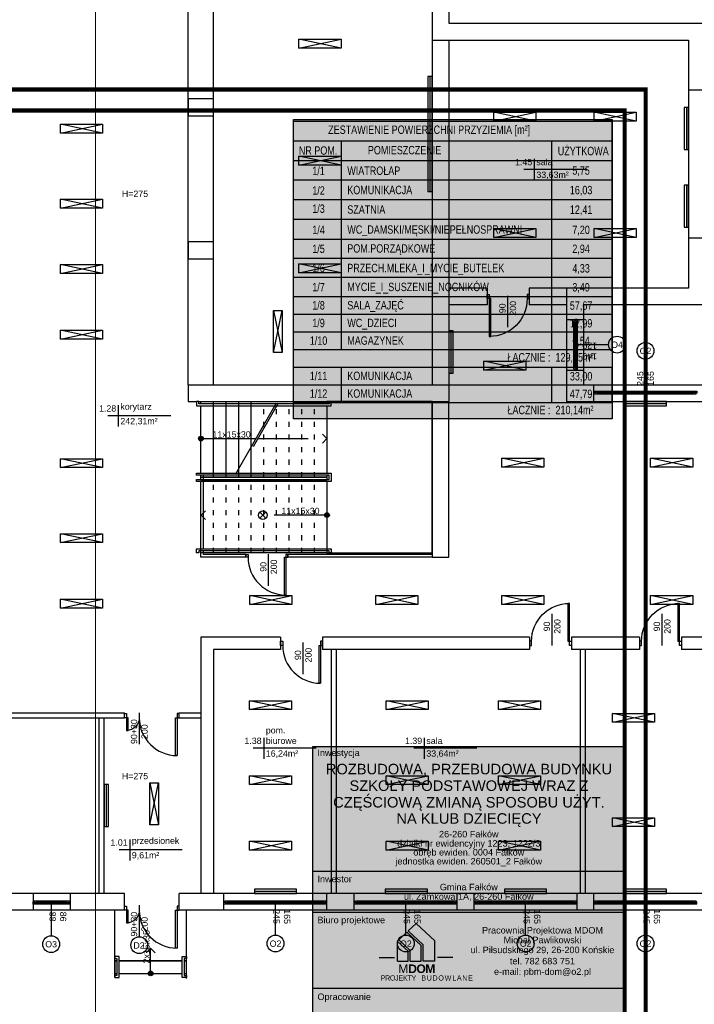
# Model space of a CAD drawing. Header units: millimetres. Extents: x 3698380 to 4312681, y 679670 to 844285.
# Tile 96 of 100: x 4206568 to 4222615, y 778991 to 802412. Entities that reach past the tile are written whole.
import ezdxf
from ezdxf.enums import TextEntityAlignment as Align

# ---------------------------------------------------------------- set-up
doc = ezdxf.new("R2010")
doc.units = ezdxf.units.MM
doc.header["$LTSCALE"] = 10
doc.set_wipeout_variables(frame=1)
doc.linetypes.add('ACAD_ISO03W100', pattern=[30, 12, -18])
for name, color, linetype in [('__INST_opisy', 3, 'Continuous'), ('A_opis', 6, 'Continuous'), ('A_sc_istn', 252, 'Continuous'), ('A_wymiary', 1, 'Continuous'), ('METRYKA', 1, 'Continuous'), ('RAMKA', 5, 'Continuous')]:
    doc.layers.add(name, color=color, linetype=linetype)
doc.layers.add('HVAC_opis_woda', color=4, linetype='Continuous', lineweight=13)
doc.styles.add('ARIAL', font='arial.ttf')
doc.styles.add('OPIS1', font='ROMANS.SHX', dxfattribs={"width": 0.8})
doc.styles.get("Standard").update_dxf_attribs({"font": 'arial.ttf'})
doc.styles.add('Strzałki', font='ic-isocp.shx', dxfattribs={"width": 0.8})
doc.linetypes.add('TRACKS', pattern='A,0.15,[130,ltypeshp.shx,S=0.25,R=0,X=0,Y=0],0.15', length=0.3)
doc.linetypes.add('ZIGZAG', pattern='A,0.0001,-0.2,[131,ltypeshp.shx,S=0.2,R=0,X=-0.2,Y=0],-0.4,[131,ltypeshp.shx,S=0.2,R=180,X=0.2,Y=0],-0.2', length=0.8001)

# ---------------------------------------------------------------- blocks, each defined once
blk = doc.blocks.new('*U186')
blk.add_lwpolyline([(90, 105), (390, 105), (390, -75), (90, -75)], close=True)
blk.add_wipeout([(80, 285), (85, 285), (85, 280), (395, 280), (395, 285), (400, 285), (400, 275), (80, 275)])
for points in [[(-160, 285), (-160, -75), (90, -75), (90, 285)], [(80, 285), (85, 285), (85, 280), (395, 280), (395, 285), (400, 285), (400, 275), (80, 275)], [(90, 285), (390, 285), (390, 105), (90, 105)]]:
    blk.add_lwpolyline(points, close=True)
for points in [[(400, 115), (400, 110), (85, 110), (85, 100), (400, 100), (400, 95), (80, 95), (80, 115)], [(80, -75), (85, -75), (85, -70), (395, -70), (395, -75), (400, -75), (400, -65), (80, -65)]]:
    blk.add_wipeout(points)
for points in [[(400, 110), (85, 110), (85, 100), (400, 100), (400, 95), (80, 95), (80, 115), (400, 115)], [(80, -75), (85, -75), (85, -70), (395, -70), (395, -75), (400, -75), (400, -65), (80, -65)]]:
    blk.add_lwpolyline(points, close=True)
blk = doc.blocks.new('*U198')
h = blk.add_hatch(color=256)
h.dxf.hatch_style = 1
h.paths.add_polyline_path([(5.6, 0, 1), (-5.6, 0, 1)])
at = {"linetype": 'ACAD_ISO03W100', "lineweight": 15}
for q in [(-289, 10.6), (-289, -10.6)]:
    blk.add_line((-299.6, 0), q, dxfattribs=at)
at = {"linetype": 'ACAD_ISO03W100'}
blk.add_line((-135.6, 0), (-299.6, 0), dxfattribs=at)
blk.add_line((-5.6, 0), (-130.6, 0))
blk.add_lwpolyline([(-184.2, -84.2), (-87, 84.2)], dxfattribs=at)
blk.add_lwpolyline([(-179.2, -84.2), (-82, 84.2)])
at = {"ltscale": 100}
blk.add_circle((0, 0), 5.61, dxfattribs=at)
blk.add_attdef('OPIS_SCHODÓW', text='', height=15, rotation=180).set_placement((-73.1, -10), align=Align.MIDDLE_CENTER)
blk = doc.blocks.new('*U199')
h = blk.add_hatch(color=256)
h.dxf.hatch_style = 1
h.paths.add_polyline_path([(5.6, 0, 1), (-5.6, 0, 1)])
at = {"linetype": 'ACAD_ISO03W100', "lineweight": 15}
for q in [(-289, 10.6), (-289, -10.6)]:
    blk.add_line((-299.6, 0), q, dxfattribs=at)
at = {"linetype": 'ACAD_ISO03W100'}
blk.add_line((-5.6, 0), (-299.6, 0), dxfattribs=at)
at = {"ltscale": 100}
blk.add_circle((0, 0), 5.61, dxfattribs=at)
blk.add_attdef('OPIS_SCHODÓW', text='', height=15).set_placement((-63.1, 10), align=Align.MIDDLE_CENTER)
blk = doc.blocks.new('*U463')
at = {"color": 252}
for p, q in [((-16.5, 20), (-21.5, 20)), ((-21.5, 15), (-19, 15)), ((-19, 15), (-19, 17.5)), ((-19, 17.5), (-16.5, 17.5)), ((-14, 17.5), (-19, 17.5)), ((-19, 17.5), (-19, 12.5)), ((-19, 12.5), (-14, 12.5)), ((-16.5, 17.5), (-16.5, 20)), ((61.5, 20), (-16.5, 20)), ((-14, 12.5), (-14, 17.5)), ((59, 17.5), (-14, 17.5)), ((-14, 15), (59, 15)), ((-14, 12.5), (59, 12.5)), ((-14, 12.5), (59, 12.5)), ((64, 17.5), (59, 17.5)), ((59, 17.5), (59, 12.5)), ((59, 12.5), (64, 12.5)), ((66.5, 20), (61.5, 20)), ((61.5, 20), (61.5, 17.5)), ((61.5, 17.5), (64, 17.5)), ((64, 17.5), (64, 15)), ((64, 12.5), (64, 17.5)), ((64, 15), (66.5, 15))]:
    blk.add_line(p, q, dxfattribs=at)
for points in [[(-21.5, 20), (-21.5, 15), (-19, 15)], [(66.5, 20), (66.5, 15), (64, 15)]]:
    blk.add_lwpolyline(points, dxfattribs=at)
blk = doc.blocks.new('*U338')
at = {"color": 252}
blk.add_lwpolyline([(75, 0), (0, 0)], dxfattribs=at)
for tag, p in [('S', (30, 5)), ('H', (30, -20))]:
    blk.add_attdef(tag, text='', height=15, dxfattribs=at).set_placement(p, align=Align.CENTER)
blk = doc.blocks.new('*U462')
at = {"color": 252}
for p, q in [((-95, 20), (-100, 20)), ((-100, 15), (-97.5, 15)), ((-97.5, 15), (-97.5, 17.5)), ((-97.5, 17.5), (-95, 17.5)), ((-92.5, 17.5), (-97.5, 17.5)), ((-97.5, 17.5), (-97.5, 12.5)), ((-97.5, 12.5), (-92.5, 12.5)), ((-95, 17.5), (-95, 20)), ((140, 20), (-95, 20)), ((-92.5, 12.5), (-92.5, 17.5)), ((137.5, 17.5), (-92.5, 17.5)), ((-92.5, 15), (137.5, 15)), ((-92.5, 12.5), (137.5, 12.5)), ((-92.5, 12.5), (137.5, 12.5)), ((142.5, 17.5), (137.5, 17.5)), ((137.5, 17.5), (137.5, 12.5)), ((137.5, 12.5), (142.5, 12.5)), ((145, 20), (140, 20)), ((140, 20), (140, 17.5)), ((140, 17.5), (142.5, 17.5)), ((142.5, 17.5), (142.5, 15)), ((142.5, 12.5), (142.5, 17.5)), ((142.5, 15), (145, 15))]:
    blk.add_line(p, q, dxfattribs=at)
for points in [[(-100, 20), (-100, 15), (-97.5, 15)], [(145, 20), (145, 15), (142.5, 15)]]:
    blk.add_lwpolyline(points, dxfattribs=at)
blk = doc.blocks.new('*U259')
at = {"color": 252}
blk.add_lwpolyline([(75, 0), (0, 0)], dxfattribs=at)
for tag, p in [('H', (30, 20)), ('S', (30, -5))]:
    blk.add_attdef(tag, text='', height=15, rotation=180, dxfattribs=at).set_placement(p, align=Align.CENTER)
blk = doc.blocks.new('*U196')
blk.add_arc((0, 0), 900, 0, 90)
blk.add_wipeout([(0, 900), (35, 900), (35, 0), (0, 0)])
blk.add_wipeout([(0, 900), (35, 900), (35, 0), (0, 0)])
blk.add_wipeout([(0, 900), (35, 900), (35, 0), (0, 0)])
for points in [[(35, 900), (35, 0), (0, 0), (0, 900)], [(-50, -100), (0, -100), (0, 0), (-50, 0)]]:
    blk.add_lwpolyline(points, close=True)
blk = doc.blocks.new('*U192')
blk.add_arc((0, 0), 300, 0, 90)
blk.add_wipeout([(0, 300), (35, 300), (35, 0), (0, 0)])
blk.add_wipeout([(0, 300), (35, 300), (35, 0), (0, 0)])
blk.add_wipeout([(0, 300), (35, 300), (35, 0), (0, 0)])
for points in [[(35, 300), (35, 0), (0, 0), (0, 300)], [(-50, -100), (0, -100), (0, 0), (-50, 0)]]:
    blk.add_lwpolyline(points, close=True)
blk = doc.blocks.new('*U469')
at = {"color": 252}
for points in [[(35, 900), (35, 0), (0, 0), (0, 900)], [(-50, -100), (0, -100), (0, 0), (-50, 0)], [(950, 0), (950, -100), (900, -100), (900, 0)]]:
    blk.add_lwpolyline(points, close=True, dxfattribs=at)
blk.add_arc((0, 0), 900, 0, 90, dxfattribs=at)
blk = doc.blocks.new('*U460')
at = {"color": 252}
for p, q in [((-32.5, 20), (-37.5, 20)), ((-37.5, 15), (-35, 15)), ((-35, 15), (-35, 17.5)), ((-35, 17.5), (-32.5, 17.5)), ((-30, 17.5), (-35, 17.5)), ((-35, 17.5), (-35, 12.5)), ((-35, 12.5), (-30, 12.5)), ((-32.5, 17.5), (-32.5, 20)), ((77.5, 20), (-32.5, 20)), ((-30, 12.5), (-30, 17.5)), ((75, 17.5), (-30, 17.5)), ((-30, 15), (75, 15)), ((-30, 12.5), (75, 12.5)), ((-30, 12.5), (75, 12.5)), ((80, 17.5), (75, 17.5)), ((75, 17.5), (75, 12.5)), ((75, 12.5), (80, 12.5)), ((82.5, 20), (77.5, 20)), ((77.5, 20), (77.5, 17.5)), ((77.5, 17.5), (80, 17.5)), ((80, 17.5), (80, 15)), ((80, 12.5), (80, 17.5)), ((80, 15), (82.5, 15))]:
    blk.add_line(p, q, dxfattribs=at)
for points in [[(-37.5, 20), (-37.5, 15), (-35, 15)], [(82.5, 20), (82.5, 15), (80, 15)]]:
    blk.add_lwpolyline(points, dxfattribs=at)
blk = doc.blocks.new('*U471')
at = {"color": 252}
for points in [[(35, 900), (35, 0), (0, 0), (0, 900)], [(-50, -60), (0, -60), (0, 0), (-50, 0)], [(950, 0), (950, -60), (900, -60), (900, 0)]]:
    blk.add_lwpolyline(points, close=True, dxfattribs=at)
blk.add_arc((0, 0), 900, 0, 90, dxfattribs=at)
blk = doc.blocks.new('*U211')
for points in [[(90, 135), (90, -35), (90, -35), (90, 135)], [(90, 135), (120, 135), (120, -35), (90, -35)]]:
    blk.add_lwpolyline(points, close=True)
for points in [[(80, 135), (85, 135), (85, 130), (125, 130), (125, 135), (130, 135), (130, 125), (80, 125)], [(80, -35), (85, -35), (85, -30), (125, -30), (125, -35), (130, -35), (130, -25), (80, -25)]]:
    blk.add_wipeout(points)
for points in [[(80, 135), (85, 135), (85, 130), (125, 130), (125, 135), (130, 135), (130, 125), (80, 125)], [(80, -35), (85, -35), (85, -30), (125, -30), (125, -35), (130, -35), (130, -25), (80, -25)]]:
    blk.add_lwpolyline(points, close=True)
blk = doc.blocks.new('*U210')
h = blk.add_hatch(color=256)
h.dxf.hatch_style = 1
h.paths.add_polyline_path([(5.6, 0, 1), (-5.6, 0, 1)])
at = {"linetype": 'ACAD_ISO03W100', "lineweight": 15}
for q in [(-49, 10.6), (-49, -10.6)]:
    blk.add_line((-59.6, 0), q, dxfattribs=at)
blk.add_line((-5.6, 0), (-59.6, 0))
at = {"ltscale": 100}
blk.add_circle((0, 0), 5.61, dxfattribs=at)
blk.add_attdef('OPIS_SCHODÓW', text='', height=15, rotation=180).set_placement((-63.1, -10), align=Align.MIDDLE_CENTER)
blk = doc.blocks.new('d')
at = {"color": 252, "lineweight": 9}
blk.add_line((3747510.58, 823353.19), (3747510.58, 775173.19), dxfattribs=at)
at = {"layer": 'A_sc_istn', "color": 252}
for points in [[(3745714.74, 821527.02), (3757114.74, 821527.02), (3757114.74, 802727.02), (3755914.74, 802727.02), (3755914.74, 802327.02), (3762014.74, 802327.02), (3762014.74, 795627.02), (3759114.74, 795627.02), (3759114.74, 793727.02), (3776514.74, 793727.02), (3776514.74, 786472.02)], [(3745714.74, 821127.02), (3756714.74, 821127.02), (3756714.74, 803127.02), (3755514.74, 803127.02), (3755514.74, 801927.02), (3761614.74, 801927.02), (3761614.74, 796027.02), (3758714.74, 796027.02), (3758714.74, 793327.02), (3776114.74, 793327.02), (3776114.74, 786472.02)], [(3749714.74, 793727.02), (3749714.74, 802727.02)], [(3750314.74, 793727.02), (3750314.74, 802727.02)], [(3752348.8, 801732.99), (3753348.8, 801945.12)], [(3753348.8, 801732.99), (3752348.8, 801945.12)], [(3755514.74, 801927.02), (3755514.74, 793727.02)], [(3755914.74, 801927.02), (3755914.74, 793327.02)], [(3761614.74, 800742.02), (3762014.74, 800742.02)], [(3756980.74, 799996.82), (3757980.74, 800208.95)], [(3757980.74, 799996.82), (3756980.74, 800208.95)], [(3759368.7, 799996.82), (3760368.7, 800208.95)], [(3760368.7, 799996.82), (3759368.7, 800208.95)], [(3746676.94, 799712.15), (3747676.94, 799924.28)], [(3747676.94, 799712.15), (3746676.94, 799924.28)], [(3752348.8, 798950.03), (3753348.8, 799162.17)], [(3753348.8, 798950.03), (3752348.8, 799162.17)], [(3757946.54, 799098.67), (3757946.54, 798598.67)], [(3759196.54, 798848.67), (3757696.54, 798848.67)], [(3746676.94, 797929.19), (3747676.94, 798141.33)], [(3747676.94, 797929.19), (3746676.94, 798141.33)], [(3756980.74, 797232.39), (3757980.74, 797444.53)], [(3757980.74, 797232.39), (3756980.74, 797444.53)], [(3759368.7, 797232.39), (3760368.7, 797444.53)], [(3760368.7, 797232.39), (3759368.7, 797444.53)], [(3761614.81, 797222.02), (3762014.81, 797222.02)], [(3746676.94, 796373), (3747676.94, 796585.13)], [(3747676.94, 796373), (3746676.94, 796585.13)], [(3752348.8, 796393.84), (3753348.8, 796605.97)], [(3753348.8, 796393.84), (3752348.8, 796605.97)], [(3756825.7, 796027.02), (3755914.74, 796027.02)], [(3756825.7, 796027.02), (3756825.7, 795627.02)], [(3758714.74, 796027.02), (3757825.7, 796027.02)], [(3757825.7, 796027.02), (3757825.7, 795627.02)], [(3756825.7, 795627.02), (3755914.74, 795627.02)], [(3758714.74, 795627.02), (3757825.7, 795627.02)], [(3751739.49, 795495.75), (3751951.62, 794495.75)], [(3751739.49, 794495.75), (3751951.62, 795495.75)], [(3758714.74, 795277.02), (3759114.74, 795277.02)], [(3746676.94, 794816.8), (3747676.94, 795028.93)], [(3747676.94, 794816.8), (3746676.94, 795028.93)], [(3756743, 794078.29), (3757743, 794290.42)], [(3757743, 794078.29), (3756743, 794290.42)], [(3758714.74, 794077.02), (3759114.74, 794077.02)], [(3749714.74, 793727.02), (3755514.74, 793727.02)], [(3749714.74, 793727.02), (3749714.74, 793327.02)], [(3759364.74, 793327.02), (3759364.74, 793727.02)], [(3749714.74, 793327.02), (3755914.74, 793327.02)], [(3755514.74, 793327.02), (3755514.74, 789627.02), (3755914.74, 789627.02), (3755914.74, 793327.02)], [(3748051.01, 793239.3), (3748051.01, 792739.3)], [(3749301.01, 792989.3), (3747801.01, 792989.3)], [(3746676.94, 791756.39), (3747676.94, 791968.53)], [(3747676.94, 791756.39), (3746676.94, 791968.53)], [(3757176.86, 791766.94), (3758176.86, 791979.07)], [(3758176.86, 791766.94), (3757176.86, 791979.07)], [(3760714.1, 791766.94), (3761714.1, 791979.07)], [(3761714.1, 791766.94), (3760714.1, 791979.07)], [(3751086.31, 789627.02), (3750014.74, 789627.02), (3750014.74, 791587.02)], [(3751086.31, 789687.02), (3750074.74, 789687.02), (3750074.74, 791587.02)], [(3746676.94, 789973.44), (3747676.94, 790185.57)], [(3747676.94, 789973.44), (3746676.94, 790185.57)], [(3755514.74, 789687.02), (3752086.31, 789687.02)], [(3755514.74, 789627.02), (3752086.31, 789627.02)], [(3746676.94, 788417.24), (3747676.94, 788629.38)], [(3747676.94, 788417.24), (3746676.94, 788629.38)], [(3751176.86, 788502.51), (3752176.86, 788714.65)], [(3752176.86, 788502.51), (3751176.86, 788714.65)], [(3754176.86, 788502.51), (3755176.86, 788714.65)], [(3755176.86, 788502.51), (3754176.86, 788714.65)], [(3757176.86, 788502.51), (3758176.86, 788714.65)], [(3758176.86, 788502.51), (3757176.86, 788714.65)], [(3760714.1, 788502.51), (3761714.1, 788714.65)], [(3761714.1, 788502.51), (3760714.1, 788714.65)], [(3751910.63, 787727.02), (3750014.74, 787727.02)], [(3750014.74, 787727.02), (3750014.74, 781627.02)], [(3751910.63, 787727.02), (3751910.63, 787427.02)], [(3757830.63, 787727.02), (3752910.63, 787727.02)], [(3752910.63, 787727.02), (3752910.63, 787427.02)], [(3757830.63, 787727.02), (3757830.63, 787427.02)], [(3760447.71, 787727.02), (3758830.63, 787727.02)], [(3758830.63, 787727.02), (3758830.63, 787427.02)], [(3760447.71, 787727.02), (3760447.71, 787427.02)], [(3767991.27, 787727.02), (3761447.71, 787727.02)], [(3761447.71, 787727.02), (3761447.71, 787427.02)], [(3751910.63, 787427.02), (3750314.74, 787427.02)], [(3750314.74, 787427.02), (3750314.74, 781627.02)], [(3757830.63, 787427.02), (3752910.63, 787427.02)], [(3753114.74, 787427.02), (3753114.74, 781627.02)], [(3753234.74, 787427.02), (3753234.74, 781627.02)], [(3760447.71, 787427.02), (3758830.63, 787427.02)], [(3759034.74, 787427.02), (3759034.74, 781627.02)], [(3759154.74, 787427.02), (3759154.74, 781627.02)], [(3767991.27, 787427.02), (3761447.71, 787427.02)], [(3751173.69, 786000.36), (3752173.69, 786212.49)], [(3752173.69, 786000.36), (3751173.69, 786212.49)], [(3754422.73, 786000.36), (3755422.73, 786212.49)], [(3755422.73, 786000.36), (3754422.73, 786212.49)], [(3757097.04, 786000.36), (3758097.04, 786212.49)], [(3758097.04, 786000.36), (3757097.04, 786212.49)], [(3744414.74, 785927.02), (3746834.74, 785927.02)], [(3744414.74, 785807.02), (3746834.74, 785807.02)], [(3746834.74, 785927.02), (3748199.74, 785927.02)], [(3746834.74, 785807.02), (3748199.74, 785807.02)], [(3747594.74, 781627.02), (3747594.74, 785807.02)], [(3747714.74, 781627.02), (3747714.74, 785807.02)], [(3749499.74, 785927.02), (3750014.74, 785927.02)], [(3749499.74, 785807.02), (3750014.74, 785807.02)], [(3759802.71, 785698.55), (3760802.71, 785910.68)], [(3760802.71, 785698.55), (3759802.71, 785910.68)], [(3751509.63, 785331.66), (3751509.63, 784831.66)], [(3755328.39, 785331.66), (3755328.39, 784831.66)], [(3752759.63, 785081.66), (3751259.63, 785081.66)], [(3756578.39, 785081.66), (3755078.39, 785081.66)], [(3776514.74, 785072.02), (3776514.74, 781227.02), (3749499.74, 781227.02)], [(3776114.74, 785072.02), (3776114.74, 781627.02), (3749499.74, 781627.02)], [(3751173.69, 784217.4), (3752173.69, 784429.54)], [(3752173.69, 784217.4), (3751173.69, 784429.54)], [(3754422.73, 784217.4), (3755422.73, 784429.54)], [(3755422.73, 784217.4), (3754422.73, 784429.54)], [(3757097.04, 784217.4), (3758097.04, 784429.54)], [(3758097.04, 784217.4), (3757097.04, 784429.54)], [(3748797.13, 784259.88), (3749009.27, 783259.88)], [(3748797.13, 783259.88), (3749009.27, 784259.88)], [(3759802.71, 783217.49), (3760802.71, 783429.63)], [(3760802.71, 783217.49), (3759802.71, 783429.63)], [(3748322.28, 782912.79), (3748322.28, 782412.79)], [(3751173.69, 782661.21), (3752173.69, 782873.34)], [(3752173.69, 782661.21), (3751173.69, 782873.34)], [(3754422.73, 782661.21), (3755422.73, 782873.34)], [(3755422.73, 782661.21), (3754422.73, 782873.34)], [(3757097.04, 782661.21), (3758097.04, 782873.34)], [(3758097.04, 782661.21), (3757097.04, 782873.34)], [(3749572.28, 782662.79), (3748072.28, 782662.79)], [(3748199.74, 781627.02), (3730709.74, 781627.02)], [(3746024.74, 781627.02), (3746024.74, 781227.02)], [(3746904.74, 781627.02), (3746904.74, 781227.02)], [(3748199.74, 781227.02), (3748199.74, 781627.02)], [(3749499.74, 781227.02), (3749499.74, 781627.02)], [(3750564.74, 781227.02), (3750564.74, 781627.02)], [(3753014.74, 781227.02), (3753014.74, 781627.02)], [(3753664.74, 781227.02), (3753664.74, 781627.02)], [(3756114.74, 781227.02), (3756114.74, 781627.02)], [(3756514.74, 781227.02), (3756514.74, 781627.02)], [(3758964.74, 781227.02), (3758964.74, 781627.02)], [(3759364.74, 781227.02), (3759364.74, 781627.02)], [(3748199.74, 781227.02), (3730709.74, 781227.02)]]:
    blk.add_lwpolyline(points, dxfattribs=at)
for points in [[(3752348.8, 801945.12), (3753348.8, 801945.12), (3753348.8, 801732.99), (3752348.8, 801732.99)], [(3755414.74, 801061.95), (3755414.74, 798327.21), (3755514.74, 798327.21), (3755514.74, 801061.95)], [(3749714.74, 800127.02), (3750314.74, 800127.02), (3750314.74, 800527.02), (3749714.74, 800527.02)], [(3761514.74, 800323.39), (3761514.74, 799323.39), (3761614.74, 799323.39), (3761614.74, 800323.39)], [(3756980.74, 800208.95), (3757980.74, 800208.95), (3757980.74, 799996.82), (3756980.74, 799996.82)], [(3759368.7, 800208.95), (3760368.7, 800208.95), (3760368.7, 799996.82), (3759368.7, 799996.82)], [(3746676.94, 799924.28), (3747676.94, 799924.28), (3747676.94, 799712.15), (3746676.94, 799712.15)], [(3752348.8, 799162.17), (3753348.8, 799162.17), (3753348.8, 798950.03), (3752348.8, 798950.03)], [(3761514.74, 798475.9), (3761514.74, 797475.9), (3761614.74, 797475.9), (3761614.74, 798475.9)], [(3746676.94, 798141.33), (3747676.94, 798141.33), (3747676.94, 797929.19), (3746676.94, 797929.19)], [(3756980.74, 797444.53), (3757980.74, 797444.53), (3757980.74, 797232.39), (3756980.74, 797232.39)], [(3759368.7, 797444.53), (3760368.7, 797444.53), (3760368.7, 797232.39), (3759368.7, 797232.39)], [(3749714.74, 796727.02), (3750314.74, 796727.02), (3750314.74, 797127.02), (3749714.74, 797127.02)], [(3746676.94, 796585.13), (3747676.94, 796585.13), (3747676.94, 796373), (3746676.94, 796373)], [(3752348.8, 796605.97), (3753348.8, 796605.97), (3753348.8, 796393.84), (3752348.8, 796393.84)], [(3751951.62, 795495.75), (3751951.62, 794495.75), (3751739.49, 794495.75), (3751739.49, 795495.75)], [(3746676.94, 795028.93), (3747676.94, 795028.93), (3747676.94, 794816.8), (3746676.94, 794816.8)], [(3755914.74, 795008.06), (3755914.74, 794008.06), (3756014.74, 794008.06), (3756014.74, 795008.06)], [(3756743, 794290.42), (3757743, 794290.42), (3757743, 794078.29), (3756743, 794078.29)], [(3761089.74, 793327.02), (3760089.74, 793327.02), (3760089.74, 793227.02), (3761089.74, 793227.02)], [(3746676.94, 791968.53), (3747676.94, 791968.53), (3747676.94, 791756.39), (3746676.94, 791756.39)], [(3757176.86, 791979.07), (3758176.86, 791979.07), (3758176.86, 791766.94), (3757176.86, 791766.94)], [(3760714.1, 791979.07), (3761714.1, 791979.07), (3761714.1, 791766.94), (3760714.1, 791766.94)], [(3746676.94, 790185.57), (3747676.94, 790185.57), (3747676.94, 789973.44), (3746676.94, 789973.44)], [(3746676.94, 788629.38), (3747676.94, 788629.38), (3747676.94, 788417.24), (3746676.94, 788417.24)], [(3751176.86, 788714.65), (3752176.86, 788714.65), (3752176.86, 788502.51), (3751176.86, 788502.51)], [(3754176.86, 788714.65), (3755176.86, 788714.65), (3755176.86, 788502.51), (3754176.86, 788502.51)], [(3757176.86, 788714.65), (3758176.86, 788714.65), (3758176.86, 788502.51), (3757176.86, 788502.51)], [(3760714.1, 788714.65), (3761714.1, 788714.65), (3761714.1, 788502.51), (3760714.1, 788502.51)], [(3751173.69, 786212.49), (3752173.69, 786212.49), (3752173.69, 786000.36), (3751173.69, 786000.36)], [(3754422.73, 786212.49), (3755422.73, 786212.49), (3755422.73, 786000.36), (3754422.73, 786000.36)], [(3757097.04, 786212.49), (3758097.04, 786212.49), (3758097.04, 786000.36), (3757097.04, 786000.36)], [(3759802.71, 785910.68), (3760802.71, 785910.68), (3760802.71, 785698.55), (3759802.71, 785698.55)], [(3751173.69, 784429.54), (3752173.69, 784429.54), (3752173.69, 784217.4), (3751173.69, 784217.4)], [(3754422.73, 784429.54), (3755422.73, 784429.54), (3755422.73, 784217.4), (3754422.73, 784217.4)], [(3757097.04, 784429.54), (3758097.04, 784429.54), (3758097.04, 784217.4), (3757097.04, 784217.4)], [(3747714.74, 784217.02), (3747714.74, 783217.02), (3747814.74, 783217.02), (3747814.74, 784217.02)], [(3749009.27, 784259.88), (3749009.27, 783259.88), (3748797.13, 783259.88), (3748797.13, 784259.88)], [(3759802.71, 783429.63), (3760802.71, 783429.63), (3760802.71, 783217.49), (3759802.71, 783217.49)], [(3751173.69, 782873.34), (3752173.69, 782873.34), (3752173.69, 782661.21), (3751173.69, 782661.21)], [(3754422.73, 782873.34), (3755422.73, 782873.34), (3755422.73, 782661.21), (3754422.73, 782661.21)], [(3757097.04, 782873.34), (3758097.04, 782873.34), (3758097.04, 782661.21), (3757097.04, 782661.21)], [(3752289.74, 781727.02), (3751289.74, 781727.02), (3751289.74, 781627.02), (3752289.74, 781627.02)], [(3755402.07, 781727.02), (3754402.07, 781727.02), (3754402.07, 781627.02), (3755402.07, 781627.02)], [(3758239.74, 781727.02), (3757239.74, 781727.02), (3757239.74, 781627.02), (3758239.74, 781627.02)], [(3761089.74, 781727.02), (3760089.74, 781727.02), (3760089.74, 781627.02), (3761089.74, 781627.02)]]:
    blk.add_lwpolyline(points, close=True, dxfattribs=at)
at = {"layer": 'A_sc_istn', "color": 252, "linetype": 'ZIGZAG', "ltscale": 20}
blk.add_lwpolyline([(3755464.74, 801061.95), (3755464.74, 798327.21)], dxfattribs=at)
at = {"layer": 'A_sc_istn', "color": 252, "linetype": 'TRACKS', "ltscale": 20}
for points in [[(3761564.74, 800323.39), (3761564.74, 799323.39)], [(3761564.74, 798475.9), (3761564.74, 797475.9)], [(3755964.74, 795008.06), (3755964.74, 794008.06)], [(3761089.74, 793277.02), (3760089.74, 793277.02)], [(3747764.74, 784217.02), (3747764.74, 783217.02)], [(3752289.74, 781677.02), (3751289.74, 781677.02)], [(3755402.07, 781677.02), (3754402.07, 781677.02)], [(3758239.74, 781677.02), (3757239.74, 781677.02)], [(3761089.74, 781677.02), (3760089.74, 781677.02)]]:
    blk.add_lwpolyline(points, dxfattribs=at)
at = {"layer": 'A_sc_istn', "color": 252}
for centre in [(3759914.65, 794683.69), (3760591.05, 794535.86), (3751791.05, 780437.26), (3754891.05, 780437.26), (3757741.05, 780437.26), (3760591.05, 780437.26), (3746453.11, 780423.26)]:
    blk.add_circle(centre, 200, dxfattribs=at)
at = {"layer": 'A_sc_istn', "color": 252, "xscale": -1, "rotation": 180}
blk.add_blockref('*U469', (3756875.7, 795777.02), dxfattribs=at)
at = {"layer": 'A_sc_istn', "color": 252, "linetype": 'ACAD_ISO03W100', "xscale": 10, "yscale": 10, "zscale": 10, "rotation": 270}
for p in [(3757313.7, 795846.69), (3758369.34, 788279.2), (3760986.42, 788279.2), (3752449.34, 787596.69)]:
    blk.add_blockref('*U259', p, dxfattribs=at).add_auto_attribs({'S': '90', 'H': '200'})
at = {"layer": 'A_sc_istn', "color": 252, "xscale": -10, "yscale": 10, "zscale": 10}
for name, p, rotation in [('*U460', (3758764.77, 794452.02), 270), ('*U462', (3760814.74, 793377.05), 359.9999999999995), ('*U463', (3746239.74, 781576.99), 180), ('*U462', (3751564.74, 781576.99), 180), ('*U462', (3754664.74, 781576.99), 180), ('*U462', (3757514.74, 781576.99), 180), ('*U462', (3760364.74, 781576.99), 180), ('*U211', (3749319.25, 780927.02), 90)]:
    blk.add_blockref(name, p, dxfattribs=dict(at, rotation=rotation))
at = {"layer": 'A_sc_istn', "color": 252, "linetype": 'ACAD_ISO03W100'}
ref = blk.add_blockref('*U259', (3758964.77, 794677.02), dxfattribs=dict(at, xscale=-10, yscale=10, zscale=10, rotation=180))
ref.add_attrib('S', '120', dxfattribs={"layer": '0', "color": 252, "height": 150, "rotation": 180}).set_placement((3759264.77, 794727.02), align=Align.CENTER)
ref.add_attrib('H', '140', dxfattribs={"layer": '0', "color": 252, "height": 150, "rotation": 180}).set_placement((3759264.77, 794477.02), align=Align.CENTER)
ref = blk.add_blockref('*U259', (3760589.74, 793577.05), dxfattribs=dict(at, xscale=-10, yscale=10, zscale=10, rotation=269.9999999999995))
ref.add_attrib('S', '245', dxfattribs={"layer": '0', "color": 252, "height": 150, "rotation": 90}).set_placement((3760539.74, 793877.05), align=Align.CENTER)
ref.add_attrib('H', '165', dxfattribs={"layer": '0', "color": 252, "height": 150, "rotation": 90}).set_placement((3760789.74, 793877.05), align=Align.CENTER)
at = {"layer": 'A_sc_istn', "color": 252, "xscale": -1}
for p in [(3758780.63, 787627.02), (3761397.71, 787627.02)]:
    blk.add_blockref('*U469', p, dxfattribs=at)
at = {"layer": 'A_sc_istn', "color": 252, "rotation": 180}
blk.add_blockref('*U469', (3752860.63, 787527.02), dxfattribs=at)
at = {"layer": 'A_sc_istn', "color": 252, "linetype": 'ACAD_ISO03W100'}
ref = blk.add_blockref('*U338', (3746464.74, 781377), dxfattribs=dict(at, xscale=-10, yscale=10, zscale=10, rotation=90))
ref.add_attrib('S', '88', dxfattribs={"layer": '0', "color": 252, "height": 150, "rotation": 270}).set_placement((3746414.74, 781077), align=Align.CENTER)
ref.add_attrib('H', '86', dxfattribs={"layer": '0', "color": 252, "height": 150, "rotation": 270}).set_placement((3746664.74, 781077), align=Align.CENTER)
ref = blk.add_blockref('*U338', (3751789.74, 781377), dxfattribs=dict(at, xscale=-10, yscale=10, zscale=10, rotation=90))
ref.add_attrib('S', '245', dxfattribs={"layer": '0', "color": 252, "height": 150, "rotation": 270}).set_placement((3751739.74, 781077), align=Align.CENTER)
ref.add_attrib('H', '165', dxfattribs={"layer": '0', "color": 252, "height": 150, "rotation": 270}).set_placement((3751989.74, 781077), align=Align.CENTER)
ref = blk.add_blockref('*U338', (3754889.74, 781377), dxfattribs=dict(at, xscale=-10, yscale=10, zscale=10, rotation=90))
ref.add_attrib('S', '245', dxfattribs={"layer": '0', "color": 252, "height": 150, "rotation": 270}).set_placement((3754839.74, 781077), align=Align.CENTER)
ref.add_attrib('H', '165', dxfattribs={"layer": '0', "color": 252, "height": 150, "rotation": 270}).set_placement((3755089.74, 781077), align=Align.CENTER)
ref = blk.add_blockref('*U338', (3757739.74, 781377), dxfattribs=dict(at, xscale=-10, yscale=10, zscale=10, rotation=90))
ref.add_attrib('S', '245', dxfattribs={"layer": '0', "color": 252, "height": 150, "rotation": 270}).set_placement((3757689.74, 781077), align=Align.CENTER)
ref.add_attrib('H', '165', dxfattribs={"layer": '0', "color": 252, "height": 150, "rotation": 270}).set_placement((3757939.74, 781077), align=Align.CENTER)
ref = blk.add_blockref('*U338', (3760589.74, 781377), dxfattribs=dict(at, xscale=-10, yscale=10, zscale=10, rotation=90))
ref.add_attrib('S', '245', dxfattribs={"layer": '0', "color": 252, "height": 150, "rotation": 270}).set_placement((3760539.74, 781077), align=Align.CENTER)
ref.add_attrib('H', '165', dxfattribs={"layer": '0', "color": 252, "height": 150, "rotation": 270}).set_placement((3760789.74, 781077), align=Align.CENTER)
at = {"layer": 'A_sc_istn', "color": 252}
for s, width, insert, char_height, attachment_point in [('{\\H0.5x;1.45}', 232.5953, (3757896.54, 798948.67), 300, 9), ('{\\H0.5x;sala}', 232.5953, (3757996.54, 798948.67), 300, 7), ('{\\H0.5x;33,63m²}', 232.5953, (3757996.54, 798798.67), 300, 1), ('H=275', 129.7048, (3748448.53, 798271.04), 150, 5), ('{\\H0.5x;O4}', 232.5953, (3759774.95, 794603.72), 300, 7), ('{\\H0.5x;O2}', 232.5953, (3760451.34, 794455.9), 300, 7), ('{\\H0.5x;1.28}', 232.5953, (3748001.01, 793089.3), 300, 9), ('{\\H0.5x;korytarz}', 232.5953, (3748101.01, 793089.3), 300, 7), ('{\\H0.5x;242,31m²}', 232.5953, (3748101.01, 792939.3), 300, 1), ('{\\H0.5x;1.38}', 232.5953, (3751459.63, 785181.66), 300, 9), ('{\\H0.5x;pom. biurowe}', 232.5953, (3751559.63, 785181.66), 300, 7), ('{\\H0.5x;1.39}', 232.5953, (3755278.39, 785181.66), 300, 9), ('{\\H0.5x;sala}', 232.5953, (3755378.39, 785181.66), 300, 7), ('{\\H0.5x;16,24m²}', 232.5953, (3751559.63, 785031.66), 300, 1), ('{\\H0.5x;33,64m²}', 232.5953, (3755378.39, 785031.66), 300, 1), ('H=275', 129.7048, (3748448.53, 784419.4), 150, 5), ('{\\H0.5x;1.01}', 232.5953, (3748272.28, 782762.79), 300, 9), ('{\\H0.5x;przedsionek}', 232.5953, (3748372.28, 782762.79), 300, 7), ('{\\H0.5x;9,61m²}', 232.5953, (3748372.28, 782612.79), 300, 1), ('{\\H0.5x;O3}', 232.5953, (3746313.4, 780343.3), 300, 7), ('{\\H0.5x;O2}', 232.5953, (3751651.34, 780357.3), 300, 7), ('{\\H0.5x;O2}', 232.5953, (3754751.34, 780357.3), 300, 7), ('{\\H0.5x;O2}', 232.5953, (3757601.34, 780357.3), 300, 7), ('{\\H0.5x;O2}', 232.5953, (3760451.34, 780357.3), 300, 7)]:
    blk.add_mtext_dynamic_manual_height_columns(s, width=width, gutter_width=12.5, heights=[0], dxfattribs=dict(at, insert=insert, char_height=char_height, attachment_point=attachment_point))
for points in [[(3747969.25, 779627.02), (3747969.25, 781227.02)], [(3749669.25, 779608.51), (3749669.25, 781227.02)]]:
    blk.add_lwpolyline(points, dxfattribs=at)
at = {"layer": 'A_sc_istn', "color": 252, "xscale": 10, "yscale": 10, "zscale": 10, "rotation": 180}
blk.add_blockref('*U186', (3753914.74, 792577.02), dxfattribs=at)
at = {"layer": 'A_sc_istn', "color": 252, "rotation": 180}
for p in [(3749449.74, 785807.02), (3749449.74, 781227.02)]:
    blk.add_blockref('*U196', p, dxfattribs=at)
at = {"layer": 'A_sc_istn', "color": 252}
for points in [[(3750314.74, 791527.02), (3750314.74, 793327.02)], [(3750614.74, 791527.02), (3750614.74, 793327.02)], [(3750914.74, 791527.02), (3750914.74, 793327.02)], [(3751214.74, 791527.02), (3751214.74, 793327.02)], [(3750014.74, 791587.02), (3753014.74, 791587.02)], [(3750014.74, 791467.02), (3753014.74, 791467.02)], [(3751417.95, 790697.73), (3751559.37, 790556.31)], [(3751559.37, 790697.73), (3751417.95, 790556.31)], [(3751086.31, 789687.02), (3751086.31, 789627.02)], [(3752086.31, 789687.02), (3752086.31, 789627.02)], [(3749499.74, 785807.02), (3749499.74, 785927.02)]]:
    blk.add_lwpolyline(points, dxfattribs=at)
at = {"layer": 'A_sc_istn', "color": 252, "linetype": 'ACAD_ISO03W100'}
for points in [[(3751514.74, 791527.02), (3751514.74, 793327.02)], [(3751814.74, 791527.02), (3751814.74, 793327.02)], [(3752114.74, 791527.02), (3752114.74, 793327.02)], [(3752414.74, 791527.02), (3752414.74, 793327.02)], [(3752714.74, 791527.02), (3752714.74, 793327.02)], [(3750314.74, 789727.02), (3750314.74, 791527.02)], [(3750614.74, 789727.02), (3750614.74, 791527.02)], [(3750914.74, 789727.02), (3750914.74, 791527.02)], [(3751214.74, 789727.02), (3751214.74, 791527.02)], [(3751514.74, 789727.02), (3751514.74, 791527.02)], [(3751814.74, 789727.02), (3751814.74, 791527.02)], [(3752114.74, 789727.02), (3752114.74, 791527.02)], [(3752414.74, 789727.02), (3752414.74, 791527.02)], [(3752714.74, 789727.02), (3752714.74, 791527.02)]]:
    blk.add_lwpolyline(points, dxfattribs=at)
at = {"layer": 'A_sc_istn', "color": 252}
for centre, radius in [((3751488.66, 790627.02), 100), ((3748549.74, 780397.02), 200)]:
    blk.add_circle(centre, radius, dxfattribs=at)
at = {"layer": 'A_sc_istn', "color": 252, "xscale": 10, "yscale": 10, "zscale": 10}
for name, p, rotation, values in [('*U198', (3750014.74, 792447.02), 180, {'OPIS_SCHODÓW': '11x15x30'}), ('*U210', (3748819.25, 779727.02), 270, {'OPIS_SCHODÓW': '2x15x35'})]:
    blk.add_blockref(name, p, dxfattribs=dict(at, rotation=rotation)).add_auto_attribs(values)
at = {"layer": 'A_sc_istn', "color": 252, "linetype": 'ACAD_ISO03W100', "xscale": 10, "yscale": 10, "zscale": 10}
blk.add_blockref('*U199', (3753014.74, 790627.02), dxfattribs=at).add_auto_attribs({'OPIS_SCHODÓW': '11x15x30'})
at = {"layer": 'A_sc_istn', "color": 252, "rotation": 180}
blk.add_blockref('*U471', (3752036.31, 789627.02), dxfattribs=at)
at = {"layer": 'A_sc_istn', "color": 252, "linetype": 'ACAD_ISO03W100', "xscale": 10, "yscale": 10, "zscale": 10, "rotation": 270}
blk.add_blockref('*U259', (3751625.02, 789696.69), dxfattribs=at).add_auto_attribs({'S': '90', 'H': '200'})
at = {"layer": 'A_sc_istn', "color": 252, "xscale": -1, "rotation": 180}
for p in [(3748249.74, 785807.02), (3748249.74, 781227.02)]:
    blk.add_blockref('*U192', p, dxfattribs=at)
at = {"layer": 'A_sc_istn', "color": 252, "insert": (3748410.03, 780317.06), "char_height": 300, "attachment_point": 7}
blk.add_mtext_dynamic_manual_height_columns('{\\H0.5x;D2}', width=232.5953, gutter_width=12.5, heights=[0], dxfattribs=at)
at = {"layer": 'A_sc_istn', "color": 252}
blk.add_lwpolyline([(3748199.74, 785807.02), (3748199.74, 785927.02)], dxfattribs=at)
at = {"layer": 'A_sc_istn', "color": 252, "xscale": 10, "yscale": 10, "zscale": 10, "rotation": 90}
for p in [(3748549.74, 785177.02), (3748549.74, 780597.02)]:
    blk.add_blockref('*U338', p, dxfattribs=at).add_auto_attribs({'S': '90+30', 'H': '200'})

msp = doc.modelspace()

# ---------------------------------------------------------------- block references
at = {"layer": 'A_wymiary'}
msp.add_blockref('d', (460863, 0), dxfattribs=at)

# ---------------------------------------------------------------- next in the draw order: hatches: boundary and pattern name
h = msp.add_hatch(color=3)
h.dxf.hatch_style = 1
h.paths.add_polyline_path([(4216446, 780498), (4215997, 780915), (4215812, 780738), (4216168, 780408), (4216168, 780015), (4216446, 780015)])
h = msp.add_hatch(color=3)
h.dxf.hatch_style = 1
h.paths.add_polyline_path([(4216122, 780388), (4215779, 780707), (4215588, 780523), (4215857, 780272), (4215857, 780015), (4216122, 780015)])
h = msp.add_hatch(color=3)
h.dxf.hatch_style = 1
h.paths.add_polyline_path([(4215811, 780252), (4215556, 780489), (4215556, 780015), (4215811, 780015)])
at = {"layer": '__INST_opisy', "ltscale": 2, "true_color": 0xf7f7f7}
h = msp.add_hatch(color=7, dxfattribs=at)
h.dxf.hatch_style = 1
h.paths.add_polyline_path([(4213084, 800035), (4220661, 800035), (4220661, 792919), (4213084, 792919)])
h = msp.add_hatch(color=7, dxfattribs=at)
h.dxf.hatch_style = 1
h.paths.add_polyline_path([(4213543, 785120), (4220959, 785120), (4220959, 771550), (4213543, 771550)])

# ---------------------------------------------------------------- next in the draw order: linework, layer by layer
at = {"color": 3}
for p, q in [((4215812, 780738), (4215997, 780915)), ((4216446, 780498), (4215997, 780915)), ((4216168, 780408), (4215812, 780738)), ((4215556, 780489), (4215811, 780252)), ((4215556, 780015), (4215556, 780489)), ((4216168, 780015), (4216168, 780408)), ((4216446, 780015), (4216446, 780498)), ((4216446, 780015), (4216168, 780015))]:
    msp.add_line(p, q, dxfattribs=at)
for points in [[(4215857, 780015), (4216122, 780015), (4216122, 780388), (4215779, 780707), (4215588, 780523)], [(4215857, 780015), (4215857, 780272), (4215588, 780523)], [(4215811, 780015), (4215811, 780252)], [(4215119, 780107), (4215487, 780107)], [(4215556, 780015), (4215811, 780015)], [(4216875, 780107), (4216507, 780107)]]:
    msp.add_lwpolyline(points, dxfattribs=at)
at = {"layer": '__INST_opisy', "ltscale": 2, "const_width": 100}
msp.add_lwpolyline([(4179459, 800750), (4221459, 800750), (4221459, 771050), (4179459, 771050), (4179459, 800750)], dxfattribs=at)
msp.add_lwpolyline([(4179959, 800250), (4220959, 800250), (4220959, 771550), (4179959, 771550)], close=True, dxfattribs=at)
at = {"layer": '__INST_opisy', "ltscale": 2}
for points in [[(4213084, 800035), (4220661, 800035), (4220661, 792919), (4213084, 792919)], [(4213543, 785120), (4220959, 785120), (4220959, 771550), (4213543, 771550)]]:
    msp.add_lwpolyline(points, close=True, dxfattribs=at)
at = {"layer": 'A_opis', "color": 3}
for p, q in [((4213084, 799997), (4220661, 799997)), ((4213084, 794564), (4213084, 799997)), ((4220661, 794564), (4220661, 799997)), ((4213084, 799531), (4220661, 799531)), ((4214221, 794564), (4214221, 799531)), ((4219229, 794564), (4219229, 799531)), ((4213084, 799066), (4220661, 799066)), ((4213084, 798600), (4220661, 798600)), ((4213084, 798135), (4220661, 798135)), ((4213084, 798135), (4220661, 798135)), ((4213084, 797670), (4220661, 797670)), ((4213084, 797188), (4220661, 797188)), ((4213084, 796739), (4220661, 796739)), ((4213084, 796289), (4220661, 796289)), ((4213084, 795824), (4220661, 795824)), ((4213084, 795404), (4220661, 795404)), ((4213084, 794984), (4220661, 794984)), ((4213084, 794564), (4220661, 794564)), ((4213084, 793304), (4213084, 794144)), ((4213084, 794144), (4220661, 794144)), ((4214221, 793304), (4214221, 794144)), ((4219229, 793304), (4219229, 794144)), ((4220661, 793304), (4220661, 794144)), ((4213084, 793724), (4220661, 793724)), ((4213084, 793304), (4220661, 793304))]:
    msp.add_line(p, q, dxfattribs=at)
at = {"layer": 'METRYKA', "color": 3}
for p, q in [((4213543, 782159), (4220959, 782159)), ((4213543, 781184), (4220959, 781184)), ((4213543, 779378), (4220959, 779378))]:
    msp.add_line(p, q, dxfattribs=at)
at = {"layer": 'RAMKA', "color": 3, "ltscale": 0.5}
msp.add_lwpolyline([(4213543, 771550), (4213543, 785120), (4220959, 785120), (4220959, 771550)], close=True, dxfattribs=at)
msp.add_lwpolyline([(4213543, 771550), (4213543, 785120), (4220959, 785120), (4220959, 771550)], close=True, dxfattribs=at)

# ---------------------------------------------------------------- next in the draw order: texts
at = {"color": 3, "attachment_point": 1}
for s, width, insert, char_height in [('\\pt1019.69604;M{\\fArial|b1|i0|c238|p34;\\T0.95;DOM}', 177.99, (4215574, 779939), 203.94), ('\\pt611.81762;{\\fArial Narrow|b0|i0|c238|p34;\\T0.95;PROJEKTY\\T0.75;  \\T1; \\T1.15;BUDOWLANE}', 2398.14, (4215154, 779679), 122.36)]:
    msp.add_mtext_dynamic_manual_height_columns(s, width=width, gutter_width=12.5, heights=[0], dxfattribs=dict(at, insert=insert, char_height=char_height))
at = {"layer": 'A_opis', "color": 3, "char_height": 200, "attachment_point": 5, "style": 'Strzałki'}
for s, insert in [('\\A1;ZESTAWIENIE POWIERZCHNI PRZYZIEMIA [m²]', (4216308, 799765)), ('\\A1;NR POM.', (4213666, 799299)), ('\\A1;POMIESZCZENIE', (4215724, 799308)), ('\\A1;UŻYTKOWA', (4219974, 799287)), ('1/1', (4213677, 798814)), ('5,75', (4219922, 798806)), ('1/2', (4213677, 798348)), ('16,03', (4219922, 798341)), ('1/3', (4213677, 797916)), ('12,41', (4219922, 797875)), ('1/4', (4213677, 797410)), ('7,20', (4219922, 797394)), ('1/5', (4213677, 796960)), ('2,94', (4219922, 796944)), ('1/6', (4213677, 796503)), ('4,33', (4219922, 796479)), ('1/7', (4213677, 796049)), ('3,49', (4219922, 796029)), ('1/8', (4213677, 795617)), ('57,67', (4219922, 795594)), ('1/9', (4213677, 795197)), ('12,99', (4219922, 795173)), ('1/10', (4213677, 794777)), ('6,54', (4219922, 794753)), ('ŁACZNIE :  129,35m²', (4219194, 794362)), ('1/11', (4213677, 793937)), ('33,00', (4219922, 793913)), ('1/12', (4213677, 793517)), ('47,79', (4219922, 793493)), ('ŁACZNIE :  210,14m²', (4219194, 793110))]:
    msp.add_mtext(s, dxfattribs=dict(at, insert=insert))
at = {"layer": 'A_opis', "color": 3, "style": 'Strzałki', "width": 0.8}
for tag, p in [('WIATROŁAP', (4214361, 798721)), ('KOMUNIKACJA', (4214361, 798262)), ('SZATNIA', (4214361, 797797)), ('WC_DAMSKI/MĘSKI/NIEPEŁNOSPRAWNI', (4214361, 797321)), ('POM.PORZĄDKOWE', (4214361, 796871)), ('PRZECH.MLEKA_I_MYCIE_BUTELEK', (4214361, 796406)), ('MYCIE_I_SUSZENIE_NOCNIKÓW', (4214361, 795956)), ('SALA_ZAJĘĆ', (4214361, 795520)), ('WC_DZIECI', (4214361, 795100)), ('MAGAZYNEK', (4214361, 794680)), ('KOMUNIKACJA', (4214361, 793840)), ('KOMUNIKACJA', (4214361, 793420))]:
    msp.add_attdef(tag, p, '', height=200, dxfattribs=at)
at = {"layer": 'HVAC_opis_woda', "color": 0, "insert": (4070551, 805214), "char_height": 187.5, "width": 10398.91, "attachment_point": 1, "rotation": 360, "style": 'OPIS1'}
msp.add_mtext('\\pi-562.5,l750,t750;{\\T0.85;1.^IRysunek rozpatrywać razem z projektami pozostałych branż oraz opisem technicznym \\P2.^IProwadzenie przewodów na rysunku pokazano schematycznie w celu zachowania czytelności opracowania. Dokładną trasę prowadzenia ruraży ustalić w trakcie wykonywania prac montażowych. W razie kolizji korygować na bieżąco na budowie\\P3.^IW miejscach montażu armatury na przewodach należy przewidzieć dostęp do tej armatury\\P}4.^IInstalację C.O. na parterz prowadzić w warstwach posadzkowych. W części nieobejętem opracowaniem - pod stropem w obudowie\\P5.^IDobór grzejników wykonano dla temperatury zasilania i powrotu 70/50°C\\P6.^IRury izolować zgodnie z opisem technicznym\\P7.^IInstalację C.O. należy włączyć do istenijącej instalacji na poziomie piwnicy. Należy wykonać osobny obieg i wyposażyć go w odpowienią armaturę i pompę obiegową\\P8.^INa wszystkich grzejnikach zastosować zabudowy chroniące przed oparzeniem', dxfattribs=at)
at = {"layer": 'METRYKA', "color": 3, "style": 'ARIAL'}
for s, p in [('Inwestycja', (4213650, 784896)), ('Inwestor', (4213652, 781895)), ('Biuro projektowe', (4213652, 780920)), ('Opracowanie', (4213652, 779093))]:
    msp.add_text(s, height=154.5, dxfattribs=at).set_placement(p)
for s, height, p in [('ROZBUDOWA, PRZEBUDOWA BUDYNKU', 250, (4217255, 784462)), ('SZKOŁY PODSTAWOWEJ WRAZ Z', 250, (4217255, 784067)), ('CZĘŚCIOWĄ ZMIANĄ SPOSOBU UŻYT.', 250, (4217255, 783672)), ('NA KLUB DZIECIĘCY', 250, (4217255, 783287)), ('26-260 Fałków', 154.5, (4217251, 782962)), ('działki nr ewidencyjny 1223, 1222/3', 154.5, (4217251, 782743)), ('jednostka ewiden. 260501_2 Fałków', 154.5, (4217251, 782317)), ('obręb ewiden. 0004 Fałków', 154.5, (4217251, 782530)), ('Gmina Fałków', 154.5, (4217251, 781703)), ('ul. Zamkowa 1A, 26-260 Fałków', 154.5, (4217251, 781477)), ('Pracownia Projektowa MDOM', 154.5, (4219004, 780675)), ('Michał Pawlikowski', 154.5, (4219004, 780445)), ('ul. Piłsudskiego 29, 26-200 Końskie', 154.5, (4219004, 780208)), ('tel. 782 683 751', 154.5, (4219004, 779941)), ('e-mail: pbm-dom@o2.pl', 154.5, (4219004, 779692))]:
    msp.add_text(s, height=height, dxfattribs=at).set_placement(p, align=Align.CENTER)

doc.saveas('drawing.dxf')
